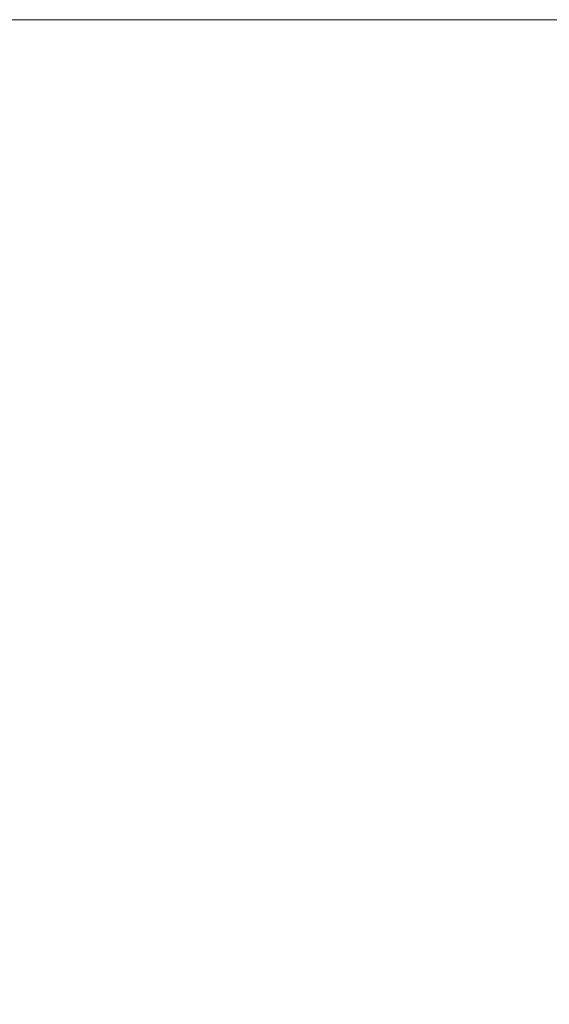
# Model space of a CAD drawing. Extents: x 2 to 1179, y -938 to -683.
# Tile 10 of 13: x 252 to 304, y -779 to -683. Entities that reach past the tile are written whole.
import ezdxf

# ---------------------------------------------------------------- set-up
doc = ezdxf.new("R2010")
doc.units = 0
doc.header["$MEASUREMENT"] = 0
doc.layers.add('B_ANNO_DIM', color=7, linetype='Continuous', lineweight=18)
doc.layers.add('B_ANNO_NOPLOT', color=47, linetype='Continuous', lineweight=18, plot=False)

# ---------------------------------------------------------------- blocks, each defined once
blk = doc.blocks.new('*U77')
at = {"layer": 'B_ANNO_NOPLOT', "flags": 128}
blk.add_lwpolyline([(2.1484, -558.5546), (2.1484, -306.5546), (326.0761, -306.5546), (326.0761, -319.6994), (380.1484, -319.6994), (380.1484, -518.055), (318.7192, -518.055), (318.7192, -558.5546)], close=True, dxfattribs=at)

msp = doc.modelspace()

# ---------------------------------------------------------------- block references
at = {"layer": 'B_ANNO_DIM'}
msp.add_blockref('*U77', (0, -376.746), dxfattribs=at)

doc.saveas('drawing.dxf')
